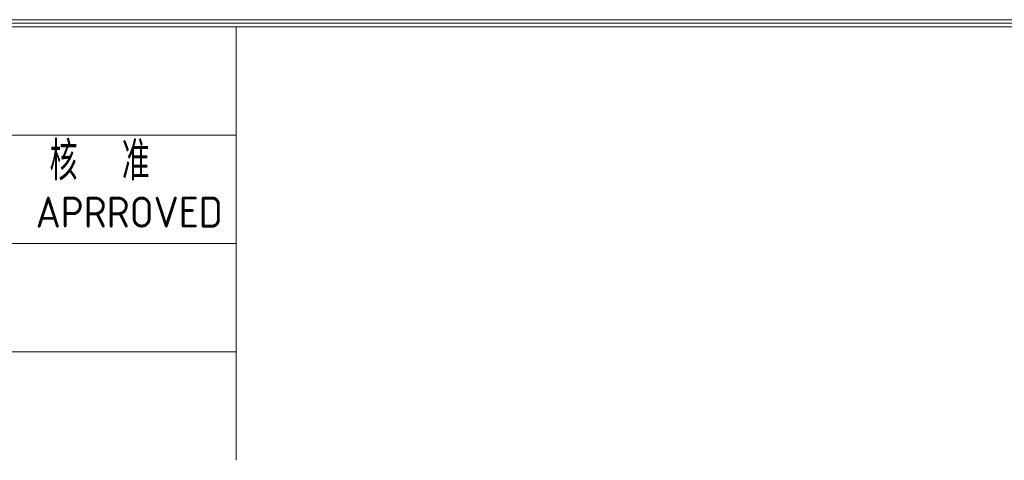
# Model space of a CAD drawing. Header units: inches. Extents: x 1106 to 1544, y 168 to 467.
# Tile 7 of 12: x 1196 to 1260, y 435 to 463. Entities that reach past the tile are written whole.
import ezdxf

# ---------------------------------------------------------------- set-up
doc = ezdxf.new("R2010")
doc.units = ezdxf.units.IN
doc.header["$LTSCALE"] = 23.1
doc.header["$MEASUREMENT"] = 0
doc.layers.get('0').update_dxf_attribs({"lineweight": 18})
doc.styles.get("Standard").update_dxf_attribs({"font": 'isocp3.shx', "bigfont": 'gbcbig.shx'})

msp = doc.modelspace()

# ---------------------------------------------------------------- linework, layer by layer
for p, q in [((1109.908, 463.101), (1528.46, 463.101)), ((1110.134, 462.875), (1528.234, 462.875)), ((1110.36, 462.649), (1528.008, 462.649)), ((1210.36, 434.649), (1210.36, 462.649)), ((1110.36, 455.649), (1210.36, 455.649)), ((1110.36, 448.649), (1210.36, 448.649)), ((1110.36, 441.649), (1210.36, 441.649))]:
    msp.add_line(p, q)

# ---------------------------------------------------------------- texts
msp.add_text('APRROVED', height=2).set_placement((1197.438, 449.676))
at = {"insert": (1198.334, 452.716), "char_height": 2.5, "width": 11.91518, "attachment_point": 7}
msp.add_mtext('核  准', dxfattribs=at)

doc.saveas('drawing.dxf')
